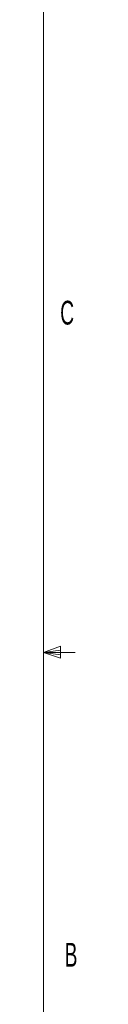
# Model space of a CAD drawing. Header units: millimetres. Extents: x 277434 to 277732, y 110052 to 110248.
# Tile 6 of 7: x 277729.23 to 277731.23, y 110100.43 to 110148.54. Entities that reach past the tile are written whole.
import ezdxf

# ---------------------------------------------------------------- set-up
doc = ezdxf.new("R2010")
doc.units = ezdxf.units.MM
doc.styles.add('SLDTEXTSTYLE0', font='TXT', dxfattribs={"width": 0.605})

msp = doc.modelspace()

# ---------------------------------------------------------------- linework, layer by layer
at = {"color": 7, "linetype": 'Continuous', "lineweight": 18}
for p, q in [((277729.228, 110054.167), (277729.228, 110244.701)), ((277729.228, 110117.626), (277730.061, 110117.923)), ((277730.061, 110117.923), (277730.061, 110117.346)), ((277729.228, 110117.626), (277730.061, 110117.738)), ((277729.228, 110117.626), (277730.777, 110117.626)), ((277729.228, 110117.626), (277730.061, 110117.346)), ((277729.228, 110117.626), (277730.061, 110117.498))]:
    msp.add_line(p, q, dxfattribs=at)

# ---------------------------------------------------------------- texts
at = {"color": 7, "linetype": 'Continuous', "lineweight": 0, "char_height": 1.162, "attachment_point": 1, "style": 'SLDTEXTSTYLE0'}
for s, insert in [('C', (277730.041, 110134.808)), ('B', (277730.258, 110103.43))]:
    msp.add_mtext(s, dxfattribs=dict(at, insert=insert))

doc.saveas('drawing.dxf')
